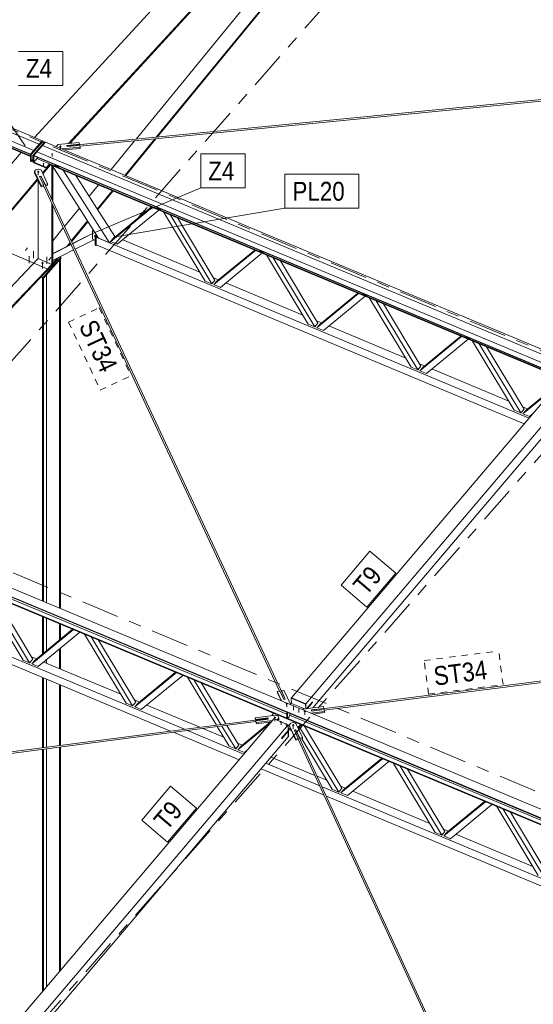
# Model space of a CAD drawing. Header units: millimetres. Extents: x -698 to 216, y -34 to 576.
# Tile 22 of 88: x -502 to -461, y 352 to 430. Entities that reach past the tile are written whole.
import ezdxf

# ---------------------------------------------------------------- set-up
doc = ezdxf.new("R2010")
doc.units = ezdxf.units.MM
for name, pattern in [('XKITLINE00', [0]), ('XKITLINE02', [4, 2, -2]), ('XKITLINE03', [6, 3, -1, 1, -1]), ('XKITLINE04', [3, 0.5, -0.5, 0.5, -0.5, 0.5, -0.5])]:
    doc.linetypes.add(name, pattern=pattern)
for name, color, linetype, lineweight in [('Element', 2, 'Continuous', 0), ('Spoina', 1, 'Continuous', 0), ('Znak elementu', 2, 'Continuous', 0), ('Śruba', 3, 'Continuous', 0)]:
    doc.layers.add(name, color=color, linetype=linetype, lineweight=lineweight)
doc.styles.add('ARIAL', font='ARIAL.TTF')

msp = doc.modelspace()

# ---------------------------------------------------------------- hatches: boundary and pattern name
at = {"layer": 'Śruba'}
for points in [[(-498.761, 419.878), (-498.77, 419.879), (-498.779, 419.881), (-498.787, 419.883), (-498.795, 419.886), (-498.803, 419.889), (-498.81, 419.893), (-498.817, 419.897), (-498.823, 419.901), (-498.828, 419.906), (-498.833, 419.912), (-498.836, 419.917), (-498.839, 419.923), (-498.841, 419.929), (-498.842, 419.935), (-498.843, 419.941), (-498.842, 419.947), (-498.841, 419.953), (-498.838, 419.958), (-498.835, 419.964), (-498.831, 419.969), (-498.827, 419.975), (-498.821, 419.979), (-498.815, 419.984), (-498.808, 419.987), (-498.801, 419.991), (-498.793, 419.994), (-498.785, 419.996), (-498.776, 419.998), (-498.768, 419.999), (-498.759, 420), (-498.75, 420), (-498.741, 420), (-498.732, 419.998), (-498.723, 419.997), (-498.715, 419.995), (-498.707, 419.992), (-498.699, 419.989), (-498.692, 419.985), (-498.685, 419.981), (-498.679, 419.976), (-498.674, 419.971), (-498.67, 419.966), (-498.666, 419.96), (-498.663, 419.955), (-498.661, 419.949), (-498.66, 419.943), (-498.659, 419.937), (-498.66, 419.931), (-498.661, 419.925), (-498.664, 419.919), (-498.667, 419.913), (-498.671, 419.908), (-498.676, 419.903), (-498.681, 419.898), (-498.687, 419.894), (-498.694, 419.89), (-498.701, 419.887), (-498.709, 419.884), (-498.717, 419.881), (-498.726, 419.88), (-498.735, 419.878), (-498.743, 419.878), (-498.752, 419.878)], [(-500.102, 418.539), (-500.113, 418.541), (-500.124, 418.545), (-500.133, 418.549), (-500.14, 418.556), (-500.146, 418.563), (-500.149, 418.57), (-500.15, 418.578), (-500.149, 418.586), (-500.146, 418.594), (-500.141, 418.601), (-500.134, 418.608), (-500.125, 418.613), (-500.115, 418.617), (-500.104, 418.62), (-500.093, 418.621), (-500.082, 418.62), (-500.071, 418.618), (-500.06, 418.615), (-500.051, 418.61), (-500.044, 418.604), (-500.039, 418.597), (-500.035, 418.589), (-500.034, 418.581), (-500.035, 418.573), (-500.038, 418.565), (-500.043, 418.558), (-500.05, 418.551), (-500.059, 418.546), (-500.069, 418.542), (-500.08, 418.539), (-500.091, 418.538)], [(-500.521, 417.875), (-500.53, 417.875), (-500.539, 417.877), (-500.547, 417.879), (-500.556, 417.881), (-500.563, 417.884), (-500.571, 417.888), (-500.577, 417.892), (-500.584, 417.896), (-500.589, 417.901), (-500.594, 417.907), (-500.598, 417.912), (-500.601, 417.918), (-500.603, 417.925), (-500.605, 417.931), (-500.605, 417.937), (-500.605, 417.944), (-500.604, 417.95), (-500.602, 417.956), (-500.599, 417.962), (-500.595, 417.968), (-500.591, 417.974), (-500.586, 417.979), (-500.58, 417.984), (-500.573, 417.988), (-500.566, 417.992), (-500.558, 417.995), (-500.55, 417.998), (-500.542, 418.001), (-500.533, 418.002), (-500.524, 418.004), (-500.515, 418.004), (-500.506, 418.004), (-500.497, 418.003), (-500.489, 418.002), (-500.48, 418), (-500.472, 417.997), (-500.464, 417.994), (-500.457, 417.991), (-500.45, 417.987), (-500.444, 417.982), (-500.438, 417.977), (-500.434, 417.972), (-500.43, 417.966), (-500.426, 417.96), (-500.424, 417.954), (-500.423, 417.948), (-500.422, 417.941), (-500.422, 417.935), (-500.424, 417.929), (-500.426, 417.922), (-500.429, 417.916), (-500.432, 417.911), (-500.437, 417.905), (-500.442, 417.9), (-500.448, 417.895), (-500.454, 417.89), (-500.462, 417.887), (-500.469, 417.883), (-500.477, 417.88), (-500.486, 417.878), (-500.494, 417.876), (-500.503, 417.875), (-500.512, 417.874)], [(-495.979, 412.851), (-495.972, 412.842), (-495.967, 412.833), (-495.963, 412.824), (-495.961, 412.815), (-495.961, 412.807), (-495.963, 412.8), (-495.967, 412.794), (-495.973, 412.789), (-495.98, 412.786), (-495.988, 412.785), (-495.997, 412.786), (-496.007, 412.788), (-496.016, 412.792), (-496.026, 412.798), (-496.035, 412.805), (-496.043, 412.813), (-496.05, 412.822), (-496.055, 412.831), (-496.059, 412.84), (-496.061, 412.849), (-496.061, 412.857), (-496.059, 412.865), (-496.055, 412.871), (-496.049, 412.875), (-496.042, 412.878), (-496.034, 412.879), (-496.025, 412.879), (-496.015, 412.876), (-496.006, 412.872), (-495.996, 412.866), (-495.987, 412.859)], [(-500.176, 410.62), (-500.185, 410.62), (-500.194, 410.622), (-500.202, 410.624), (-500.211, 410.627), (-500.218, 410.63), (-500.225, 410.634), (-500.232, 410.638), (-500.238, 410.642), (-500.244, 410.647), (-500.248, 410.653), (-500.252, 410.658), (-500.255, 410.664), (-500.257, 410.67), (-500.259, 410.676), (-500.259, 410.682), (-500.259, 410.689), (-500.257, 410.695), (-500.255, 410.701), (-500.252, 410.707), (-500.248, 410.712), (-500.244, 410.717), (-500.238, 410.722), (-500.232, 410.727), (-500.225, 410.731), (-500.218, 410.735), (-500.211, 410.738), (-500.202, 410.741), (-500.194, 410.743), (-500.185, 410.744), (-500.176, 410.745), (-500.167, 410.745), (-500.158, 410.745), (-500.149, 410.744), (-500.141, 410.743), (-500.132, 410.741), (-500.124, 410.738), (-500.116, 410.735), (-500.109, 410.731), (-500.103, 410.727), (-500.096, 410.722), (-500.091, 410.717), (-500.086, 410.712), (-500.083, 410.707), (-500.08, 410.701), (-500.077, 410.695), (-500.076, 410.689), (-500.076, 410.682), (-500.076, 410.676), (-500.077, 410.67), (-500.08, 410.664), (-500.083, 410.658), (-500.086, 410.653), (-500.091, 410.647), (-500.096, 410.642), (-500.103, 410.638), (-500.109, 410.634), (-500.116, 410.63), (-500.124, 410.627), (-500.132, 410.624), (-500.141, 410.622), (-500.149, 410.62), (-500.158, 410.62), (-500.167, 410.619)], [(-499.605, 410.985), (-499.598, 410.976), (-499.593, 410.967), (-499.589, 410.958), (-499.587, 410.949), (-499.588, 410.941), (-499.59, 410.933), (-499.593, 410.927), (-499.599, 410.923), (-499.606, 410.92), (-499.614, 410.919), (-499.623, 410.919), (-499.633, 410.922), (-499.643, 410.926), (-499.652, 410.932), (-499.661, 410.939), (-499.669, 410.947), (-499.676, 410.956), (-499.681, 410.965), (-499.685, 410.974), (-499.687, 410.983), (-499.687, 410.991), (-499.685, 410.998), (-499.681, 411.004), (-499.675, 411.009), (-499.668, 411.012), (-499.66, 411.013), (-499.651, 411.012), (-499.642, 411.01), (-499.632, 411.006), (-499.622, 411), (-499.613, 410.993)], [(-480.745, 375.544), (-480.754, 375.545), (-480.762, 375.547), (-480.771, 375.548), (-480.779, 375.551), (-480.787, 375.554), (-480.794, 375.558), (-480.801, 375.562), (-480.807, 375.566), (-480.813, 375.571), (-480.817, 375.577), (-480.821, 375.582), (-480.824, 375.588), (-480.827, 375.594), (-480.828, 375.601), (-480.829, 375.607), (-480.829, 375.613), (-480.827, 375.62), (-480.825, 375.626), (-480.822, 375.632), (-480.819, 375.638), (-480.814, 375.643), (-480.809, 375.649), (-480.803, 375.654), (-480.796, 375.658), (-480.789, 375.662), (-480.782, 375.665), (-480.774, 375.668), (-480.765, 375.671), (-480.756, 375.672), (-480.748, 375.674), (-480.739, 375.674), (-480.73, 375.674), (-480.721, 375.673), (-480.712, 375.672), (-480.703, 375.67), (-480.695, 375.667), (-480.687, 375.664), (-480.68, 375.661), (-480.673, 375.657), (-480.667, 375.652), (-480.662, 375.647), (-480.657, 375.642), (-480.653, 375.636), (-480.65, 375.63), (-480.648, 375.624), (-480.646, 375.618), (-480.646, 375.611), (-480.646, 375.605), (-480.647, 375.599), (-480.649, 375.592), (-480.652, 375.586), (-480.656, 375.581), (-480.66, 375.575), (-480.665, 375.57), (-480.671, 375.565), (-480.678, 375.56), (-480.685, 375.556), (-480.693, 375.553), (-480.701, 375.55), (-480.709, 375.548), (-480.718, 375.546), (-480.727, 375.545), (-480.736, 375.544)], [(-481.685, 374.439), (-481.694, 374.439), (-481.703, 374.441), (-481.711, 374.443), (-481.72, 374.445), (-481.727, 374.448), (-481.735, 374.452), (-481.742, 374.456), (-481.748, 374.461), (-481.753, 374.466), (-481.758, 374.471), (-481.762, 374.477), (-481.765, 374.483), (-481.767, 374.489), (-481.769, 374.495), (-481.769, 374.501), (-481.769, 374.508), (-481.768, 374.514), (-481.766, 374.52), (-481.763, 374.526), (-481.759, 374.532), (-481.755, 374.538), (-481.75, 374.543), (-481.744, 374.548), (-481.737, 374.552), (-481.73, 374.556), (-481.722, 374.56), (-481.714, 374.562), (-481.706, 374.565), (-481.697, 374.567), (-481.688, 374.568), (-481.679, 374.568), (-481.67, 374.568), (-481.661, 374.567), (-481.653, 374.566), (-481.644, 374.564), (-481.636, 374.562), (-481.628, 374.558), (-481.621, 374.555), (-481.614, 374.551), (-481.608, 374.546), (-481.602, 374.541), (-481.598, 374.536), (-481.594, 374.53), (-481.591, 374.524), (-481.588, 374.518), (-481.587, 374.512), (-481.586, 374.505), (-481.586, 374.499), (-481.588, 374.493), (-481.59, 374.487), (-481.593, 374.48), (-481.596, 374.475), (-481.601, 374.469), (-481.606, 374.464), (-481.612, 374.459), (-481.619, 374.455), (-481.626, 374.451), (-481.633, 374.447), (-481.641, 374.444), (-481.65, 374.442), (-481.658, 374.44), (-481.667, 374.439), (-481.676, 374.439)], [(-479.293, 374.938), (-479.302, 374.939), (-479.311, 374.94), (-479.32, 374.942), (-479.328, 374.945), (-479.336, 374.948), (-479.343, 374.952), (-479.35, 374.956), (-479.356, 374.96), (-479.361, 374.965), (-479.366, 374.971), (-479.37, 374.976), (-479.373, 374.982), (-479.375, 374.988), (-479.377, 374.995), (-479.378, 375.001), (-479.377, 375.007), (-479.376, 375.014), (-479.374, 375.02), (-479.371, 375.026), (-479.367, 375.032), (-479.363, 375.037), (-479.358, 375.042), (-479.352, 375.047), (-479.345, 375.052), (-479.338, 375.056), (-479.33, 375.059), (-479.322, 375.062), (-479.314, 375.064), (-479.305, 375.066), (-479.296, 375.067), (-479.287, 375.068), (-479.278, 375.068), (-479.269, 375.067), (-479.261, 375.066), (-479.252, 375.064), (-479.244, 375.061), (-479.236, 375.058), (-479.229, 375.054), (-479.222, 375.05), (-479.216, 375.046), (-479.211, 375.041), (-479.206, 375.035), (-479.202, 375.03), (-479.199, 375.024), (-479.196, 375.018), (-479.195, 375.011), (-479.194, 375.005), (-479.195, 374.999), (-479.196, 374.992), (-479.198, 374.986), (-479.201, 374.98), (-479.204, 374.974), (-479.209, 374.969), (-479.214, 374.963), (-479.22, 374.959), (-479.227, 374.954), (-479.234, 374.95), (-479.241, 374.947), (-479.249, 374.944), (-479.258, 374.942), (-479.267, 374.94), (-479.275, 374.939), (-479.284, 374.938)], [(-481.196, 374.109), (-481.204, 374.109), (-481.211, 374.111), (-481.218, 374.112), (-481.224, 374.114), (-481.231, 374.117), (-481.237, 374.12), (-481.242, 374.123), (-481.247, 374.127), (-481.252, 374.131), (-481.256, 374.135), (-481.259, 374.14), (-481.261, 374.145), (-481.263, 374.15), (-481.265, 374.155), (-481.265, 374.16), (-481.265, 374.165), (-481.264, 374.17), (-481.262, 374.176), (-481.26, 374.18), (-481.257, 374.185), (-481.253, 374.19), (-481.249, 374.194), (-481.244, 374.198), (-481.239, 374.202), (-481.233, 374.205), (-481.227, 374.208), (-481.22, 374.21), (-481.213, 374.212), (-481.206, 374.213), (-481.199, 374.214), (-481.191, 374.215), (-481.184, 374.215), (-481.177, 374.214), (-481.169, 374.213), (-481.163, 374.211), (-481.156, 374.209), (-481.149, 374.207), (-481.143, 374.204), (-481.138, 374.2), (-481.133, 374.197), (-481.128, 374.193), (-481.125, 374.188), (-481.121, 374.184), (-481.119, 374.179), (-481.117, 374.174), (-481.116, 374.169), (-481.115, 374.163), (-481.115, 374.158), (-481.116, 374.153), (-481.118, 374.148), (-481.12, 374.143), (-481.123, 374.138), (-481.127, 374.134), (-481.131, 374.129), (-481.136, 374.125), (-481.142, 374.122), (-481.147, 374.119), (-481.154, 374.116), (-481.16, 374.113), (-481.167, 374.112), (-481.174, 374.11), (-481.182, 374.109), (-481.189, 374.109)], [(-480.769, 373.93), (-480.776, 373.931), (-480.783, 373.932), (-480.79, 373.934), (-480.797, 373.936), (-480.803, 373.938), (-480.809, 373.941), (-480.815, 373.944), (-480.82, 373.948), (-480.824, 373.952), (-480.828, 373.957), (-480.831, 373.961), (-480.834, 373.966), (-480.836, 373.971), (-480.837, 373.976), (-480.838, 373.981), (-480.837, 373.987), (-480.836, 373.992), (-480.835, 373.997), (-480.832, 374.002), (-480.829, 374.007), (-480.826, 374.011), (-480.821, 374.016), (-480.817, 374.019), (-480.811, 374.023), (-480.805, 374.026), (-480.799, 374.029), (-480.792, 374.032), (-480.786, 374.033), (-480.778, 374.035), (-480.771, 374.036), (-480.764, 374.036), (-480.756, 374.036), (-480.749, 374.036), (-480.742, 374.034), (-480.735, 374.033), (-480.728, 374.031), (-480.722, 374.028), (-480.716, 374.025), (-480.71, 374.022), (-480.705, 374.018), (-480.701, 374.014), (-480.697, 374.01), (-480.694, 374.005), (-480.691, 374), (-480.689, 373.995), (-480.688, 373.99), (-480.688, 373.985), (-480.688, 373.98), (-480.689, 373.975), (-480.691, 373.969), (-480.693, 373.964), (-480.696, 373.96), (-480.7, 373.955), (-480.704, 373.951), (-480.709, 373.947), (-480.714, 373.943), (-480.72, 373.94), (-480.726, 373.937), (-480.733, 373.935), (-480.74, 373.933), (-480.747, 373.932), (-480.754, 373.931), (-480.761, 373.93)], [(-480.231, 373.831), (-480.24, 373.832), (-480.249, 373.833), (-480.258, 373.835), (-480.266, 373.838), (-480.274, 373.841), (-480.281, 373.845), (-480.288, 373.849), (-480.294, 373.853), (-480.299, 373.858), (-480.304, 373.864), (-480.308, 373.869), (-480.311, 373.875), (-480.314, 373.881), (-480.315, 373.888), (-480.316, 373.894), (-480.315, 373.9), (-480.314, 373.907), (-480.312, 373.913), (-480.309, 373.919), (-480.305, 373.925), (-480.301, 373.93), (-480.296, 373.936), (-480.29, 373.94), (-480.283, 373.945), (-480.276, 373.949), (-480.268, 373.952), (-480.26, 373.955), (-480.252, 373.958), (-480.243, 373.959), (-480.234, 373.96), (-480.225, 373.961), (-480.216, 373.961), (-480.208, 373.96), (-480.199, 373.959), (-480.19, 373.957), (-480.182, 373.954), (-480.174, 373.951), (-480.167, 373.948), (-480.16, 373.943), (-480.154, 373.939), (-480.149, 373.934), (-480.144, 373.929), (-480.14, 373.923), (-480.137, 373.917), (-480.134, 373.911), (-480.133, 373.905), (-480.132, 373.898), (-480.133, 373.892), (-480.134, 373.886), (-480.136, 373.879), (-480.139, 373.873), (-480.142, 373.867), (-480.147, 373.862), (-480.152, 373.857), (-480.158, 373.852), (-480.165, 373.847), (-480.172, 373.843), (-480.179, 373.84), (-480.188, 373.837), (-480.196, 373.835), (-480.205, 373.833), (-480.213, 373.832), (-480.222, 373.831)]]:
    msp.add_hatch(color=256, dxfattribs=at).paths.add_polyline_path(points, flags=17)

# ---------------------------------------------------------------- linework, layer by layer
at = {"layer": 'Element', "linetype": 'XKITLINE00', "lineweight": 0}
for p, q in [((-577.183, 452.189), (-500.44, 420.133)), ((-577.183, 452.188), (-500.441, 420.133)), ((-500.181, 420.416), (-576.924, 452.472)), ((-501.133, 419.336), (-577.876, 451.392)), ((-577.875, 451.368), (-501.132, 419.313)), ((-577.616, 451.698), (-500.873, 419.642)), ((-577.616, 451.697), (-500.874, 419.642)), ((-577.616, 451.166), (-501.133, 419.219)), ((-577.616, 451.118), (-501.133, 419.17)), ((-500.803, 420.676), (-479.188, 444.246)), ((-498.096, 420.189), (-476.909, 443.293)), ((-497.998, 420.199), (-476.844, 443.267)), ((-492.725, 420.543), (-477.766, 438.803)), ((-491.124, 420.699), (-476.61, 438.418)), ((-491.038, 420.708), (-476.546, 438.398)), ((-498.22, 420.006), (-436.82, 426.003)), ((-497.203, 419.976), (-437.792, 425.778)), ((-501.133, 419.33), (-500.181, 420.409)), ((-500.124, 420.385), (-501.076, 419.306)), ((-500.933, 419.247), (-499.982, 420.326)), ((-500.873, 419.642), (-500.441, 420.133)), ((-500.617, 419.535), (-500.184, 420.026)), ((-500.44, 420.133), (-500.441, 420.115)), ((-500.441, 420.133), (-500.441, 420.115)), ((-500.181, 420.416), (-500.44, 420.133)), ((-500.184, 420.026), (-499.925, 420.309)), ((-500.184, 420.025), (-500.184, 420.026)), ((-500.184, 420.026), (-414.949, 384.423)), ((-500.184, 420.026), (-414.95, 384.423)), ((-500.181, 420.409), (-500.181, 420.416)), ((-500.181, 420.409), (-500.124, 420.385)), ((-500.124, 420.164), (-500.124, 420.385)), ((-499.982, 420.326), (-499.929, 420.304)), ((-499.925, 420.309), (-414.69, 384.706)), ((-499.057, 419.947), (-499.056, 419.982)), ((-499.056, 419.982), (-498.919, 420.109)), ((-499.047, 419.942), (-499.056, 419.982)), ((-498.919, 420.109), (-497.274, 420.269)), ((-497.241, 420.131), (-498.227, 420.035)), ((-498.227, 420.035), (-498.206, 419.947)), ((-498.206, 419.947), (-497.219, 420.043)), ((-497.274, 420.269), (-497.241, 420.131)), ((-497.241, 420.102), (-497.241, 420.131)), ((-497.219, 420.043), (-497.185, 419.905)), ((-494.703, 418.128), (-492.841, 420.401)), ((-493.606, 417.67), (-491.24, 420.558)), ((-493.547, 417.645), (-491.154, 420.566)), ((-523.798, 393.657), (-501.88, 419.483)), ((-500.874, 419.642), (-501.133, 419.336)), ((-501.132, 419.313), (-501.133, 419.336)), ((-501.133, 418.786), (-501.133, 419.33)), ((-501.076, 419.306), (-501.133, 419.33)), ((-501.076, 418.762), (-501.076, 419.306)), ((-500.933, 418.703), (-500.933, 419.247)), ((-500.933, 419.247), (-500.876, 419.223)), ((-500.876, 419.229), (-500.617, 419.535)), ((-500.876, 419.229), (-500.876, 419.206)), ((-500.876, 419.229), (-415.642, 383.626)), ((-500.876, 418.702), (-500.876, 419.21)), ((-500.876, 419.206), (-415.641, 383.603)), ((-500.873, 419.624), (-500.874, 419.642)), ((-500.873, 419.624), (-500.873, 419.642)), ((-500.617, 419.535), (-415.382, 383.932)), ((-415.382, 383.932), (-500.617, 419.535)), ((-500.617, 419.535), (-500.617, 419.534)), ((-497.185, 419.905), (-498.622, 419.765)), ((-498.43, 419.685), (-497.188, 419.806)), ((-497.188, 419.806), (-497.185, 419.905)), ((-501.076, 418.762), (-501.133, 418.786)), ((-500.933, 418.924), (-501.076, 418.762)), ((-500.933, 418.703), (-500.877, 418.679)), ((-500.877, 418.701), (-500.618, 419.006)), ((-500.877, 418.701), (-500.876, 418.642)), ((-500.877, 418.701), (-499.865, 418.278)), ((-500.876, 418.642), (-499.864, 418.219)), ((-500.618, 419.006), (-499.606, 418.584)), ((-500.615, 419.005), (-500.556, 419.072)), ((-500.18, 417.847), (-499.6, 418.53)), ((-500.151, 417.785), (-499.539, 418.505)), ((-499.865, 418.278), (-499.606, 418.584)), ((-499.605, 418.525), (-499.864, 418.219)), ((-499.606, 418.584), (-499.605, 418.525)), ((-499.606, 418.581), (-458.257, 401.31)), ((-499.605, 418.532), (-458.249, 401.258)), ((-499.423, 415.715), (-499.423, 418.457)), ((-495.724, 412.666), (-499.409, 418.45)), ((-499.159, 418.488), (-499.187, 418.5)), ((-498.928, 418.298), (-499.187, 418.5)), ((-498.899, 418.286), (-499.159, 418.488)), ((-500.814, 417.959), (-500.708, 418.109)), ((-500.812, 417.865), (-500.814, 417.959)), ((-500.293, 416.845), (-500.814, 417.959)), ((-500.812, 417.865), (-500.291, 416.751)), ((-500.708, 418.109), (-500.502, 418.159)), ((-500.502, 418.159), (-500.292, 418.087)), ((-500.292, 418.087), (-499.771, 416.972)), ((-499.864, 418.219), (-499.865, 418.278)), ((-499.354, 415.567), (-499.354, 418.365)), ((-498.899, 418.286), (-498.928, 418.298)), ((-498.839, 418.355), (-498.899, 418.286)), ((-494.839, 412.296), (-498.524, 418.081)), ((-494.406, 412.786), (-497.509, 417.657)), ((-521.518, 392.705), (-500.582, 417.373)), ((-521.458, 392.679), (-500.553, 417.311)), ((-500.521, 411.033), (-500.521, 417.241)), ((-500.281, 417.593), (-500.408, 417.562)), ((-500.408, 417.562), (-500.096, 416.893)), ((-500.375, 417.564), (-500.398, 417.541)), ((-500.398, 417.541), (-500.398, 417.541)), ((-500.343, 417.577), (-500.375, 417.564)), ((-500.311, 417.578), (-500.343, 417.577)), ((-500.288, 417.566), (-500.311, 417.578)), ((-500.096, 416.893), (-500.293, 416.845)), ((-500.291, 416.751), (-500.293, 416.845)), ((-480.861, 375.983), (-500.288, 417.566)), ((-500.28, 417.549), (-500.281, 417.593)), ((-499.969, 416.924), (-500.281, 417.593)), ((-500.093, 416.799), (-500.096, 416.893)), ((-481.302, 376.62), (-500.094, 416.843)), ((-499.771, 416.972), (-499.969, 416.924)), ((-499.968, 416.88), (-499.969, 416.924)), ((-499.947, 416.835), (-499.769, 416.878)), ((-499.769, 416.878), (-499.771, 416.972)), ((-496.451, 415.995), (-495.706, 416.904)), ((-500.291, 416.751), (-500.093, 416.799)), ((-495.806, 414.984), (-494.609, 416.446)), ((-495.772, 414.929), (-494.55, 416.421)), ((-499.423, 410.334), (-499.423, 415.407)), ((-499.354, 410.413), (-499.354, 415.259)), ((-498.427, 413.582), (-497.235, 415.038)), ((-494.737, 412.387), (-491.42, 415.114)), ((-494.477, 412.682), (-491.486, 415.141)), ((-490.903, 414.897), (-494.219, 412.171)), ((-491.054, 415.103), (-491.082, 415.115)), ((-490.823, 414.913), (-491.082, 415.115)), ((-490.795, 414.901), (-491.054, 415.103)), ((-490.795, 414.901), (-490.823, 414.913)), ((-490.734, 414.969), (-490.795, 414.901)), ((-487.224, 409.249), (-490.541, 414.746)), ((-486.706, 409.033), (-490.023, 414.53)), ((-497.892, 412.437), (-496.591, 414.027)), ((-497.863, 412.376), (-496.556, 413.972)), ((-489.438, 414.286), (-486.447, 409.327)), ((-499.354, 412.45), (-498.519, 413.47)), ((-497.792, 412.222), (-496.189, 413.034)), ((-497.788, 412.215), (-496.189, 413.026)), ((-496.189, 413.239), (-496.163, 413.268)), ((-496.052, 413.182), (-496.189, 413.239)), ((-496.189, 413.239), (-496.189, 412.574)), ((-496.163, 413.268), (-496.087, 413.237)), ((-499.354, 411.429), (-497.908, 412.163)), ((-499.354, 411.421), (-497.905, 412.156)), ((-498.266, 411.981), (-497.984, 412.326)), ((-498.13, 412.05), (-497.955, 412.264)), ((-497.586, 411.782), (-496.098, 412.536)), ((-496.189, 412.574), (-495.972, 412.484)), ((-495.972, 412.766), (-495.865, 412.888)), ((-495.93, 412.748), (-495.972, 412.766)), ((-495.972, 412.101), (-495.972, 412.766)), ((-495.93, 412.748), (-495.841, 412.849)), ((-495.93, 412.083), (-495.93, 412.748)), ((-495.93, 412.083), (-495.889, 412.13)), ((-495.829, 412.832), (-495.908, 412.742)), ((-495.908, 412.742), (-494.88, 412.313)), ((-495.908, 412.742), (-495.908, 412.138)), ((-495.908, 412.138), (-461.817, 397.898)), ((-494.839, 412.296), (-495.724, 412.666)), ((-494.406, 412.786), (-494.839, 412.296)), ((-494.839, 412.296), (-461.438, 398.344)), ((-494.737, 412.387), (-494.477, 412.682)), ((-494.219, 412.171), (-494.737, 412.387)), ((-494.406, 412.786), (-494.369, 412.771)), ((-493.786, 412.527), (-487.657, 409.967)), ((-499.354, 410.885), (-497.702, 411.723)), ((-495.972, 412.101), (-495.93, 412.083)), ((-486.534, 408.961), (-483.218, 411.688)), ((-486.275, 409.255), (-483.283, 411.715)), ((-482.7, 411.471), (-486.016, 408.745)), ((-482.852, 411.677), (-482.88, 411.689)), ((-482.621, 411.486), (-482.88, 411.689)), ((-482.592, 411.474), (-482.852, 411.677)), ((-482.592, 411.474), (-482.621, 411.486)), ((-482.532, 411.543), (-482.592, 411.474)), ((-519.009, 391.656), (-500.521, 411.033)), ((-517.912, 391.198), (-499.423, 410.574)), ((-500.521, 411.033), (-499.423, 410.574)), ((-500.068, 409.604), (-498.71, 411.143)), ((-498.71, 411.047), (-500.068, 409.507)), ((-499.423, 410.574), (-499.428, 410.473)), ((-499.354, 410.653), (-499.029, 411.049)), ((-499.35, 410.561), (-499.354, 410.653)), ((-499.354, 410.563), (-499.35, 410.561)), ((-499.35, 410.561), (-498.894, 411.118)), ((-498.818, 383.223), (-498.818, 410.924)), ((-498.784, 411.174), (-498.71, 411.143)), ((-498.747, 383.193), (-498.747, 411.005)), ((-498.71, 411.143), (-498.71, 411.047)), ((-479.022, 405.823), (-482.338, 411.32)), ((-478.504, 405.607), (-481.82, 411.104)), ((-481.236, 410.86), (-478.245, 405.901)), ((-517.846, 391.171), (-499.428, 410.473)), ((-499.521, 410.375), (-499.423, 410.334)), ((-499.423, 410.334), (-499.354, 410.413)), ((-500.306, 409.553), (-500.173, 409.497)), ((-500.068, 409.507), (-500.269, 409.591)), ((-500.203, 409.66), (-500.068, 409.604)), ((-500.173, 409.497), (-500.139, 409.537)), ((-500.173, 383.789), (-500.173, 409.497)), ((-500.102, 383.759), (-500.102, 409.521)), ((-500.068, 409.604), (-500.068, 409.507)), ((-499.853, 383.655), (-499.853, 409.75)), ((-486.706, 409.033), (-487.224, 409.249)), ((-486.447, 409.327), (-486.706, 409.033)), ((-486.555, 409.507), (-486.167, 409.344)), ((-486.534, 408.961), (-486.275, 409.255)), ((-485.583, 409.101), (-479.455, 406.541)), ((-486.016, 408.745), (-486.534, 408.961)), ((-478.332, 405.535), (-475.016, 408.261)), ((-478.073, 405.829), (-475.081, 408.289)), ((-474.649, 408.251), (-474.678, 408.262)), ((-474.418, 408.06), (-474.678, 408.262)), ((-474.39, 408.048), (-474.649, 408.251)), ((-474.498, 408.045), (-477.814, 405.319)), ((-474.39, 408.048), (-474.418, 408.06)), ((-474.329, 408.117), (-474.39, 408.048)), ((-470.82, 402.397), (-474.136, 407.894)), ((-470.302, 402.181), (-473.618, 407.678)), ((-473.034, 407.434), (-470.042, 402.475)), ((-478.245, 405.901), (-478.504, 405.607)), ((-478.353, 406.081), (-477.964, 405.918)), ((-478.504, 405.607), (-479.022, 405.823)), ((-478.332, 405.535), (-478.073, 405.829)), ((-477.814, 405.319), (-478.332, 405.535)), ((-477.381, 405.675), (-471.253, 403.115)), ((-470.13, 402.109), (-466.814, 404.835)), ((-469.87, 402.403), (-466.879, 404.863)), ((-466.296, 404.619), (-469.612, 401.893)), ((-466.447, 404.824), (-466.475, 404.836)), ((-466.216, 404.634), (-466.475, 404.836)), ((-466.187, 404.622), (-466.447, 404.824)), ((-466.187, 404.622), (-466.216, 404.634)), ((-466.127, 404.691), (-466.187, 404.622)), ((-462.617, 398.971), (-465.934, 404.468)), ((-462.1, 398.755), (-465.416, 404.251)), ((-464.832, 404.007), (-461.84, 399.049)), ((-470.302, 402.181), (-470.82, 402.397)), ((-470.042, 402.475), (-470.302, 402.181)), ((-470.151, 402.654), (-469.762, 402.492)), ((-470.13, 402.109), (-469.87, 402.403)), ((-469.612, 401.893), (-470.13, 402.109)), ((-469.179, 402.249), (-463.05, 399.689)), ((-480.349, 376.072), (-459.069, 401.135)), ((-457.93, 400.658), (-479.209, 375.596)), ((-461.927, 398.683), (-459.357, 400.796)), ((-461.668, 398.977), (-459.25, 400.965)), ((-457.908, 399.716), (-478.655, 375.281)), ((-462.1, 398.755), (-462.617, 398.971)), ((-461.84, 399.049), (-462.1, 398.755)), ((-461.948, 399.228), (-461.56, 399.066)), ((-461.927, 398.683), (-461.668, 398.977)), ((-461.409, 398.466), (-461.927, 398.683)), ((-461.162, 398.67), (-461.409, 398.466)), ((-438.091, 357.167), (-523.326, 392.77)), ((-438.09, 357.12), (-523.325, 392.723)), ((-522.894, 393.279), (-437.659, 357.676)), ((-438.079, 356.649), (-523.314, 392.252)), ((-438.078, 356.602), (-523.313, 392.205)), ((-523.109, 392.494), (-480.731, 374.792)), ((-517.575, 385.571), (-488.871, 373.581)), ((-518.605, 385.397), (-489.974, 373.437)), ((-501.719, 379.082), (-505.028, 384.567)), ((-501.201, 378.866), (-504.51, 384.351)), ((-503.926, 384.107), (-500.942, 379.16)), ((-500.173, 379.578), (-500.173, 382.539)), ((-500.102, 379.637), (-500.102, 382.51)), ((-499.853, 379.842), (-499.853, 382.405)), ((-478.756, 375.089), (-417.355, 382.927)), ((-477.739, 375.088), (-418.324, 382.673)), ((-498.818, 380.692), (-498.818, 381.973)), ((-498.747, 380.751), (-498.747, 381.943)), ((-501.029, 378.794), (-497.72, 381.514)), ((-500.769, 379.088), (-497.785, 381.542)), ((-497.202, 381.298), (-500.511, 378.577)), ((-493.517, 375.656), (-496.826, 381.141)), ((-492.999, 375.44), (-496.308, 380.925)), ((-498.747, 378.377), (-498.747, 380.028)), ((-495.724, 380.681), (-492.739, 375.734)), ((-501.05, 379.339), (-500.661, 379.177)), ((-498.818, 378.407), (-498.818, 379.969)), ((-501.201, 378.866), (-501.719, 379.082)), ((-500.942, 379.16), (-501.201, 378.866)), ((-501.029, 378.794), (-500.769, 379.088)), ((-500.511, 378.577), (-501.029, 378.794)), ((-500.078, 378.933), (-493.95, 376.374)), ((-499.853, 378.839), (-499.853, 379.118)), ((-500.173, 372.105), (-500.173, 377.698)), ((-500.102, 372.115), (-500.102, 377.668)), ((-492.826, 375.368), (-489.517, 378.088)), ((-492.567, 375.662), (-489.583, 378.116)), ((-488.999, 377.872), (-492.308, 375.151)), ((-486.33, 373.913), (-488.623, 377.715)), ((-499.853, 372.147), (-499.853, 377.564)), ((-498.818, 372.282), (-498.818, 377.132)), ((-498.747, 372.292), (-498.747, 377.102)), ((-485.971, 373.96), (-488.105, 377.499)), ((-485.566, 374.013), (-487.521, 377.255)), ((-481.48, 376.576), (-481.282, 376.624)), ((-481.478, 376.482), (-481.48, 376.576)), ((-481.134, 375.836), (-481.48, 376.576)), ((-481.186, 375.858), (-481.478, 376.482)), ((-481.282, 376.624), (-480.97, 375.956)), ((-481.155, 376.655), (-480.958, 376.704)), ((-481.154, 376.612), (-481.155, 376.655)), ((-480.843, 375.987), (-481.155, 376.655)), ((-480.958, 376.704), (-480.437, 375.589)), ((-480.366, 376.052), (-480.349, 376.072)), ((-479.209, 375.596), (-480.349, 376.072)), ((-479.209, 375.596), (-480.349, 376.072)), ((-492.999, 375.44), (-493.517, 375.656)), ((-492.739, 375.734), (-492.999, 375.44)), ((-492.847, 375.913), (-492.459, 375.751)), ((-492.826, 375.368), (-492.567, 375.662)), ((-492.308, 375.151), (-492.826, 375.368)), ((-491.876, 375.507), (-487.647, 373.741)), ((-480.97, 375.956), (-480.905, 375.972)), ((-480.905, 375.972), (-480.843, 375.987)), ((-480.905, 375.972), (-480.905, 375.972)), ((-480.905, 375.972), (-480.905, 375.972)), ((-480.486, 375.695), (-479.297, 375.199)), ((-480.437, 375.589), (-480.461, 375.555)), ((-480.436, 375.544), (-480.437, 375.589)), ((-479.226, 375.576), (-480.366, 376.052)), ((-480.356, 375.641), (-480.366, 376.052)), ((-479.454, 375.179), (-477.809, 375.389)), ((-479.226, 375.576), (-479.209, 375.596)), ((-479.218, 375.209), (-479.226, 375.576)), ((-479.2, 375.211), (-479.209, 375.596)), ((-479.2, 375.211), (-479.209, 375.596)), ((-478.68, 375.771), (-479.15, 375.218)), ((-478.693, 375.706), (-479.102, 375.224)), ((-478.679, 375.7), (-479.081, 375.226)), ((-478.694, 375.755), (-478.693, 375.706)), ((-478.693, 375.706), (-478.679, 375.7)), ((-478.679, 375.7), (-478.68, 375.771)), ((-477.809, 375.389), (-477.776, 375.244)), ((-483.244, 374.496), (-481.6, 374.711)), ((-481.917, 374.669), (-481.764, 374.85)), ((-481.6, 374.711), (-481.408, 374.616)), ((-481.408, 374.616), (-481.372, 374.466)), ((-480.723, 374.468), (-480.734, 374.932)), ((-480.677, 374.909), (-480.666, 374.444)), ((-480.666, 374.444), (-480.549, 374.582)), ((-480.549, 374.582), (-480.466, 374.801)), ((-480.505, 374.698), (-438.087, 356.98)), ((-480.466, 374.801), (-480.466, 374.821)), ((-479.485, 375.147), (-479.454, 375.179)), ((-477.72, 375.006), (-478.813, 374.866)), ((-477.776, 375.244), (-478.762, 375.118)), ((-478.752, 375.072), (-478.762, 375.118)), ((-478.752, 375.072), (-478.752, 375.072)), ((-478.752, 375.072), (-478.752, 375.072)), ((-478.741, 375.025), (-478.752, 375.072)), ((-478.741, 375.025), (-477.754, 375.151)), ((-478.639, 374.794), (-477.718, 374.911)), ((-477.775, 375.214), (-477.776, 375.244)), ((-477.754, 375.151), (-477.72, 375.006)), ((-477.718, 374.911), (-477.72, 375.006)), ((-544.016, 366.379), (-482.217, 374.45)), ((-543, 366.382), (-483.185, 374.193)), ((-503.045, 349.339), (-481.766, 374.403)), ((-501.905, 348.863), (-480.626, 373.926)), ((-485.314, 372.23), (-486.257, 373.792)), ((-484.796, 372.013), (-485.898, 373.839)), ((-484.537, 372.308), (-485.493, 373.892)), ((-484.624, 371.942), (-482.078, 374.035)), ((-484.365, 372.236), (-482.015, 374.168)), ((-483.241, 374.402), (-483.244, 374.496)), ((-483.209, 374.351), (-483.244, 374.496)), ((-483.222, 374.319), (-483.241, 374.402)), ((-482.223, 374.48), (-483.209, 374.351)), ((-483.208, 374.321), (-483.209, 374.351)), ((-483.187, 374.258), (-482.201, 374.387)), ((-483.185, 374.164), (-483.187, 374.258)), ((-483.152, 374.114), (-483.187, 374.258)), ((-483.15, 374.019), (-483.185, 374.164)), ((-483.152, 374.114), (-481.869, 374.281)), ((-483.15, 374.019), (-483.152, 374.114)), ((-481.959, 374.175), (-483.15, 374.019)), ((-482.222, 374.45), (-482.223, 374.48)), ((-482.201, 374.387), (-482.223, 374.48)), ((-482.212, 374.434), (-482.217, 374.45)), ((-482.206, 374.405), (-482.212, 374.434)), ((-482.204, 374.387), (-482.206, 374.405)), ((-481.749, 374.423), (-481.766, 374.403)), ((-480.626, 373.926), (-481.766, 374.403)), ((-481.766, 374.403), (-480.626, 373.926)), ((-480.609, 373.947), (-481.749, 374.423)), ((-481.519, 374.327), (-481.509, 374.328)), ((-481.372, 374.466), (-481.509, 374.328)), ((-481.509, 374.323), (-481.509, 374.328)), ((-481.445, 374.296), (-481.37, 374.371)), ((-481.37, 374.371), (-481.372, 374.466)), ((-480.723, 374.468), (-480.666, 374.444)), ((-480.609, 373.947), (-480.626, 373.926)), ((-480.616, 373.491), (-480.626, 373.926)), ((-480.626, 373.926), (-480.616, 373.491)), ((-480.599, 373.511), (-480.609, 373.947)), ((-480.524, 373.917), (-480.417, 374.067)), ((-480.522, 373.823), (-480.524, 373.917)), ((-480.01, 372.801), (-480.524, 373.917)), ((-480.522, 373.823), (-480.008, 372.707)), ((-480.417, 374.067), (-480.211, 374.116)), ((-480.211, 374.116), (-480.001, 374.043)), ((-480.001, 374.043), (-479.487, 372.927)), ((-479.844, 373.701), (-479.627, 373.957)), ((-479.815, 373.639), (-479.566, 373.932)), ((-476.594, 368.587), (-479.714, 373.758)), ((-479.319, 373.828), (-476.335, 368.882)), ((-480.604, 372.984), (-501.652, 348.194)), ((-489.736, 373.338), (-484.52, 371.159)), ((-488.633, 373.482), (-484.141, 371.605)), ((-487.41, 373.642), (-485.747, 372.947)), ((-480.616, 373.491), (-481.135, 372.88)), ((-481.133, 372.831), (-480.524, 373.549)), ((-480.614, 373.42), (-481.133, 372.809)), ((-480.629, 373.426), (-480.614, 373.42)), ((-480.629, 373.426), (-480.614, 373.42)), ((-480.616, 373.491), (-480.599, 373.511)), ((-480.614, 373.42), (-480.597, 373.44)), ((-480.614, 373.42), (-480.604, 372.984)), ((-480.614, 373.42), (-480.604, 372.984)), ((-480.611, 373.446), (-480.597, 373.44)), ((-480.604, 372.984), (-480.587, 373.004)), ((-480.602, 373.675), (-480.418, 373.598)), ((-480.6, 373.581), (-480.365, 373.483)), ((-480.599, 373.533), (-480.57, 373.568)), ((-480.597, 373.44), (-480.587, 373.004)), ((-479.994, 373.549), (-480.12, 373.518)), ((-480.12, 373.518), (-479.812, 372.849)), ((-480.087, 373.52), (-480.111, 373.497)), ((-480.055, 373.533), (-480.087, 373.52)), ((-480.024, 373.534), (-480.055, 373.533)), ((-480.001, 373.522), (-480.024, 373.534)), ((-460.689, 331.592), (-480.001, 373.522)), ((-479.993, 373.504), (-479.994, 373.549)), ((-479.685, 372.879), (-479.994, 373.549)), ((-498.747, 354.402), (-498.747, 372.161)), ((-484.796, 372.013), (-485.314, 372.23)), ((-484.537, 372.308), (-484.796, 372.013)), ((-484.645, 372.487), (-484.257, 372.325)), ((-484.624, 371.942), (-484.365, 372.236)), ((-481.135, 372.88), (-481.133, 372.809)), ((-479.812, 372.849), (-480.01, 372.801)), ((-480.008, 372.707), (-480.01, 372.801)), ((-480.008, 372.707), (-479.81, 372.755)), ((-479.81, 372.755), (-479.812, 372.849)), ((-461.127, 332.23), (-479.811, 372.798)), ((-479.487, 372.927), (-479.685, 372.879)), ((-479.684, 372.835), (-479.685, 372.879)), ((-479.664, 372.79), (-479.485, 372.833)), ((-477.112, 368.804), (-479.535, 372.821)), ((-479.485, 372.833), (-479.487, 372.927)), ((-500.173, 352.721), (-500.173, 371.975)), ((-500.102, 352.805), (-500.102, 371.984)), ((-499.853, 353.099), (-499.853, 372.017)), ((-498.818, 354.318), (-498.818, 372.152)), ((-484.106, 371.725), (-484.624, 371.942)), ((-483.884, 371.908), (-484.106, 371.725)), ((-481.974, 371.371), (-478.482, 369.913)), ((-482.394, 370.876), (-478.099, 369.082)), ((-476.422, 368.515), (-473.113, 371.236)), ((-476.162, 368.81), (-473.178, 371.263)), ((-472.595, 371.02), (-475.904, 368.299)), ((-468.91, 365.378), (-472.219, 370.863)), ((-468.392, 365.161), (-471.701, 370.646)), ((-482.773, 370.43), (-477.755, 368.333)), ((-478.304, 369.839), (-477.545, 369.521)), ((-471.117, 370.402), (-468.132, 365.455)), ((-476.443, 369.061), (-476.054, 368.899)), ((-477.922, 369.008), (-443.872, 354.785)), ((-477.577, 368.259), (-442.808, 353.736)), ((-476.594, 368.587), (-477.112, 368.804)), ((-476.335, 368.882), (-476.594, 368.587)), ((-476.422, 368.515), (-476.162, 368.81)), ((-475.904, 368.299), (-476.422, 368.515)), ((-475.471, 368.655), (-469.343, 366.095)), ((-468.22, 365.089), (-464.91, 367.81)), ((-467.96, 365.384), (-464.976, 367.837)), ((-464.392, 367.594), (-467.702, 364.873)), ((-460.707, 361.951), (-464.016, 367.436)), ((-460.189, 361.735), (-463.499, 367.22)), ((-462.914, 366.976), (-459.93, 362.029)), ((-468.392, 365.161), (-468.91, 365.378)), ((-468.132, 365.455), (-468.392, 365.161)), ((-468.241, 365.635), (-467.852, 365.473)), ((-468.22, 365.089), (-467.96, 365.384)), ((-467.269, 365.229), (-461.14, 362.669)), ((-467.702, 364.873), (-468.22, 365.089))]:
    msp.add_line(p, q, dxfattribs=at)
at = {"layer": 'Spoina', "linetype": 'XKITLINE03', "lineweight": 0}
for p, q in [((-580.055, 259.766), (-400.233, 463.752)), ((-511.028, 393.356), (-466.203, 444.204)), ((-549.176, 440.752), (151.851, 147.93)), ((-513.579, 390.656), (-428.301, 355.035))]:
    msp.add_line(p, q, dxfattribs=at)
at = {"layer": 'Znak elementu', "linetype": 'XKITLINE00', "lineweight": 0}
for p, q in [((-501.553, 420.007), (-506.553, 427.317)), ((-502.096, 427.52), (-498.562, 427.52)), ((-498.562, 424.82), (-498.562, 427.52)), ((-502.096, 424.82), (-498.562, 424.82)), ((-487.579, 419.357), (-484.045, 419.357)), ((-487.579, 416.657), (-487.579, 419.357)), ((-484.045, 416.657), (-484.045, 419.357)), ((-480.875, 417.741), (-475.003, 417.741)), ((-480.875, 415.041), (-480.875, 417.741)), ((-475.003, 415.041), (-475.003, 417.741)), ((-496.239, 413.007), (-487.579, 416.657)), ((-487.579, 416.657), (-484.045, 416.657)), ((-494.399, 412.767), (-480.875, 415.041)), ((-480.875, 415.041), (-475.003, 415.041)), ((-499.615, 410.151), (-508.275, 413.801)), ((-476.399, 385.05), (-474.112, 387.744)), ((-472.053, 385.997), (-474.112, 387.744)), ((-474.341, 383.303), (-472.053, 385.997)), ((-474.341, 383.303), (-476.399, 385.05)), ((-492.271, 366.355), (-489.984, 369.049)), ((-487.926, 367.302), (-489.984, 369.049)), ((-490.213, 364.607), (-487.926, 367.302)), ((-490.213, 364.607), (-492.271, 366.355))]:
    msp.add_line(p, q, dxfattribs=at)
at = {"layer": 'Znak elementu', "linetype": 'XKITLINE04', "lineweight": 0}
for p, q in [((-498.11, 405.98), (-495.664, 407.123)), ((-495.664, 407.123), (-493.132, 401.704)), ((-498.11, 405.98), (-495.578, 400.561)), ((-495.578, 400.561), (-493.132, 401.704)), ((-469.787, 379.056), (-463.854, 379.814)), ((-463.512, 377.135), (-463.854, 379.814)), ((-469.445, 376.378), (-469.787, 379.056)), ((-469.445, 376.378), (-463.512, 377.135))]:
    msp.add_line(p, q, dxfattribs=at)
at = {"layer": 'Śruba', "linetype": 'XKITLINE00', "lineweight": 0}
for p, q in [((-498.749, 420.026), (-498.757, 419.654)), ((-500.087, 418.371), (-500.093, 418.636)), ((-500.516, 418.022), (-500.508, 417.668)), ((-496.056, 412.781), (-495.927, 412.928)), ((-500.167, 410.78), (-500.167, 410.236)), ((-499.509, 411.111), (-499.682, 410.915)), ((-480.739, 375.692), (-480.731, 375.338)), ((-481.68, 374.586), (-481.672, 374.232)), ((-479.288, 375.085), (-479.28, 374.732)), ((-481.185, 373.932), (-481.192, 374.227)), ((-480.757, 373.753), (-480.764, 374.048)), ((-480.226, 373.978), (-480.218, 373.625))]:
    msp.add_line(p, q, dxfattribs=at)
at = {"layer": 'Śruba', "linetype": 'XKITLINE02', "lineweight": 0}
for p, q in [((-499.403, 419.147), (-499.397, 419.426)), ((-501.362, 411.884), (-501.535, 411.688)), ((-500.89, 411.619), (-500.89, 411.075)), ((-501.236, 411.226), (-501.236, 410.682)), ((-499.821, 411.172), (-499.821, 410.628)), ((-480.191, 375.103), (-480.198, 375.397)), ((-479.764, 374.924), (-479.77, 375.219))]:
    msp.add_line(p, q, dxfattribs=at)

# ---------------------------------------------------------------- texts
at = {"layer": 'Znak elementu', "style": 'ARIAL', "width": 0.85}
for s, p in [('Z4', (-501.496, 425.42)), ('Z4', (-486.979, 417.257)), ('PL20', (-480.275, 415.641))]:
    msp.add_text(s, height=1.5, dxfattribs=at).set_placement(p)
for s, rotation, p in [('ST34', -64.95623, (-497.312, 405.691)), ('T9', 49.66971, (-474.41, 384.148)), ('ST34', 7.27656, (-468.926, 377.049)), ('T9', 49.66971, (-490.282, 365.453))]:
    msp.add_text(s, height=1.5, rotation=rotation, dxfattribs=at).set_placement(p)

doc.saveas('drawing.dxf')
